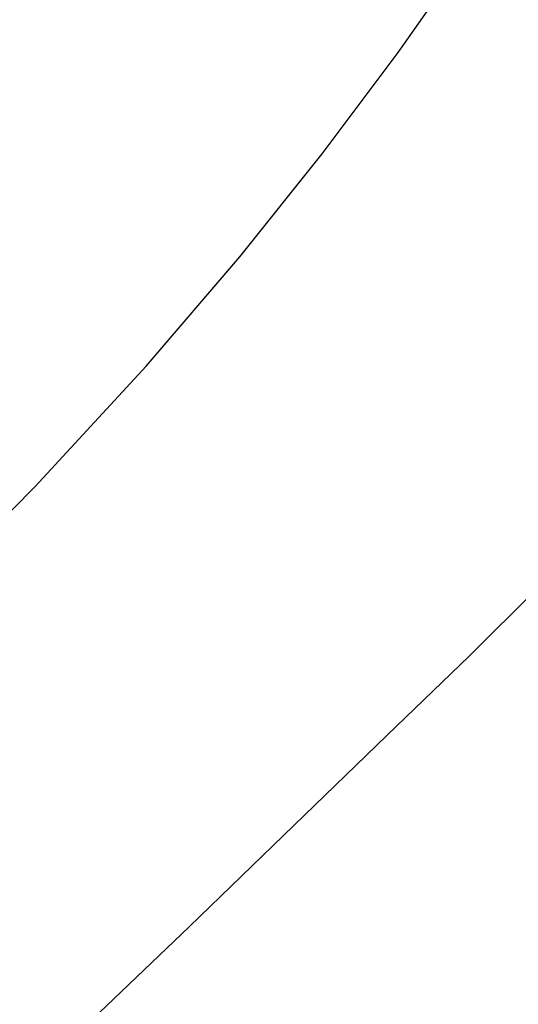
# Model space of a CAD drawing. Extents: x 0 to 370488, y 0 to 4202825.
# Tile 226 of 256: x 360301.7 to 360304.85, y 4200436.88 to 4200443.1. Entities that reach past the tile are written whole.
import ezdxf

# ---------------------------------------------------------------- set-up
doc = ezdxf.new("R2010")
doc.units = 0
doc.header["$LTSCALE"] = 0.5
doc.header["$MEASUREMENT"] = 0
doc.linetypes.add('CONTI', pattern=[0])
doc.layers.add('GORIZDEFAULT', color=32, linetype='CONTI')

msp = doc.modelspace()

# ---------------------------------------------------------------- linework, layer by layer
at = {"layer": 'GORIZDEFAULT', "color": 32}
for points in [[(360285.766, 4200427.0221, 539), (360287.26, 4200428.04, 539), (360289.1, 4200429.34, 539), (360290.93, 4200430.68, 539), (360292.69, 4200432.04, 539), (360294.37, 4200433.39, 539), (360295.95, 4200434.71, 539), (360297.41, 4200435.99, 539), (360298.75, 4200437.19, 539), (360299.93, 4200438.29, 539), (360300.95, 4200439.29, 539), (360301.8, 4200440.15, 539), (360302.5, 4200440.91, 539), (360303.09, 4200441.6, 539), (360303.61, 4200442.25, 539), (360304.09, 4200442.89, 539), (360304.56, 4200443.56, 539)], [(360292.07, 4200427.43, 538.5), (360292.87, 4200427.92, 538.5), (360293.51, 4200428.32, 538.5), (360294.05, 4200428.67, 538.5), (360294.51, 4200429.01, 538.5), (360294.94, 4200429.37, 538.5), (360295.39, 4200429.78, 538.5), (360295.89, 4200430.28, 538.5), (360296.45, 4200430.86, 538.5), (360297.05, 4200431.51, 538.5), (360297.69, 4200432.2, 538.5), (360298.37, 4200432.93, 538.5), (360299.07, 4200433.69, 538.5), (360299.81, 4200434.46, 538.5), (360300.56, 4200435.22, 538.5), (360301.32, 4200435.97, 538.5), (360302.06, 4200436.69, 538.5), (360302.77, 4200437.37, 538.5), (360303.43, 4200438.01, 538.5), (360304.02, 4200438.58, 538.5), (360304.54, 4200439.08, 538.5), (360304.96, 4200439.5, 538.5)]]:
    msp.add_polyline3d(points, dxfattribs=at)

doc.saveas('drawing.dxf')
